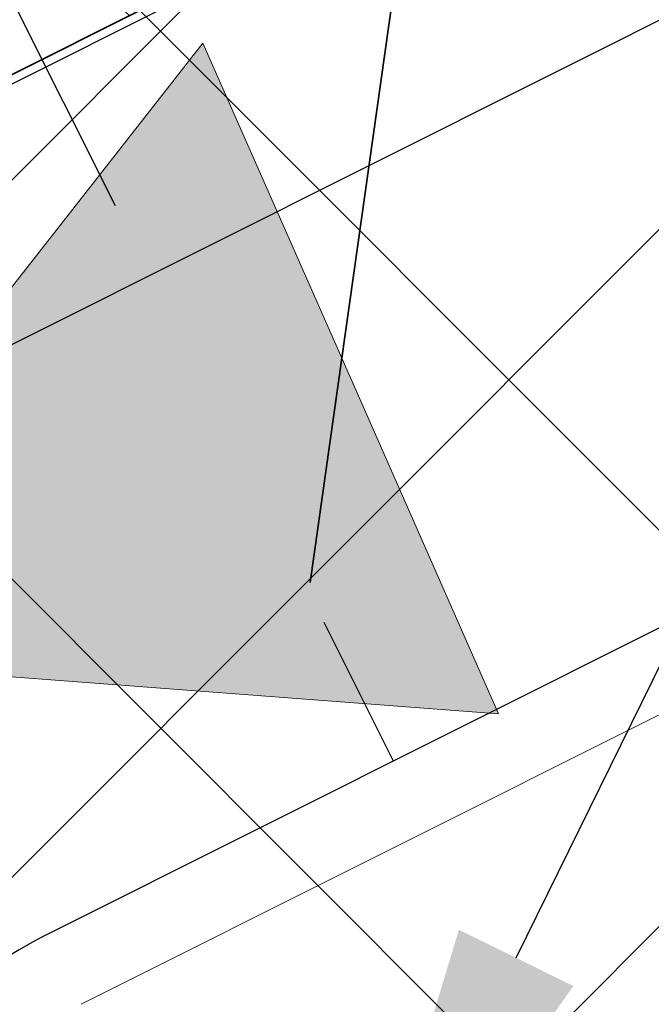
# Model space of a CAD drawing. Header units: metres. Extents: x 7472034 to 8439876, y 5890181 to 5961460.
# Tile 58 of 202: x 8439502.126 to 8439502.533, y 5890383.832 to 5890384.466. Entities that reach past the tile are written whole.
import ezdxf
from ezdxf import colors
from ezdxf.entities.mleader import LeaderData, LeaderLine
from ezdxf.math import Vec2, Vec3

# ---------------------------------------------------------------- set-up
doc = ezdxf.new("R2010")
doc.units = ezdxf.units.M
doc.header["$MEASUREMENT"] = 0
for name, pattern in [('$0$L218_500', [1, 0.5, -0.5]), ('CENTER', [2, 1.25, -0.25, 0.25, -0.25]), ('DASHDOTX2', [2, 1, -0.5, 0, -0.5])]:
    doc.linetypes.add(name, pattern=pattern)
doc.layers.get('0').update_dxf_attribs({"linetype": 'CONTINUOUS', "lineweight": 5})
doc.layers.get('Defpoints').update_dxf_attribs({"linetype": 'CONTINUOUS'})
for name, color, linetype, lineweight in [('### Krawężnik', 6, 'CONTINUOUS', 35), ('### rzędne', 172, 'CONTINUOUS', 35), ('_a_widok', 7, 'CONTINUOUS', 5), ('_IS.KD.opis.1', 138, 'CONTINUOUS', 18), ('_IS.KD.opis.2', 7, 'CONTINUOUS', 18), ('a_opisy', 7, 'CONTINUOUS', 18), ('E_Kanal_sterownicze', 10, 'DASHDOTX2', 35), ('KOLOR-OBIEKT', 21, 'CONTINUOUS', 13), ('ZAG-obrys 018 wymiary', 7, 'CONTINUOUS', 18), ('ZAG-OBRYS013', 7, 'CONTINUOUS', 13), ('ZAG-OPIS_020', 7, 'CONTINUOUS', 25)]:
    doc.layers.add(name, color=color, linetype=linetype, lineweight=lineweight)
for name, color, linetype in [('100_rzut_wym_wew', 7, 'CONTINUOUS'), ('2D - Ogólne', 7, 'CONTINUOUS'), ('_IS.BLOK.KD.doziemne', 7, 'CONTINUOUS')]:
    doc.layers.add(name, color=color, linetype=linetype)
doc.layers.add('_IS_NO', color=11, linetype='CONTINUOUS', lineweight=20, plot=False)
doc.styles.add('ARIAL', font='arial.ttf')
doc.styles.add('DIM', font='simplex.shx', dxfattribs={"width": 0.8})
doc.styles.add('RS', font='Romans.shx', dxfattribs={"width": 0.7})
doc.dimstyles.new('DIM-WEW_500', dxfattribs={"dimscale": 5, "dimtxt": 18, "dimasz": 10, "dimexe": 4, "dimexo": 8, "dimgap": 5, "dimtad": 1, "dimlfac": 0.01, "dimzin": 9, "dimdsep": 46, "dimtxsty": 'DIM', "dimblk": 'ARCHTICK', "dimcen": 5, "dimclrt": 112, "dimadec": 4, "dimazin": 2, "dimtfac": 4, "dimtmove": 0, "dimatfit": 3, "dimldrblk": 'ARCHTICK', "dimfxl": 0, "dimtolj": 1, "dimlwd": 13, "dimarcsym": 0})
pattern_1 = [(45, (967499.202946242, -71042.94610979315), (-0.2245064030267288, 0.2245064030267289), []), (135, (967499.202946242, -71042.94610979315), (-0.2245064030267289, -0.2245064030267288), [])]
pattern_2 = [(45, (967499.2092647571, -71042.97165620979), (-0.2245064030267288, 0.2245064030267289), []), (135, (967499.2092647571, -71042.97165620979), (-0.2245064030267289, -0.2245064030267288), [])]

# ---------------------------------------------------------------- blocks, each defined once
blk = doc.blocks.new('A$C7D7B3C0A')
at = {"layer": '2D - Ogólne', "lineweight": 25}
blk.add_line((10.90005968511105, 2.29999999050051), (10.90005968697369, 7.395968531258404), dxfattribs=at)
blk.add_line((10.90005968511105, 2.29999999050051), (10.90005968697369, 7.395968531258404), dxfattribs=at)
blk.add_line((10.90005968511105, 2.29999999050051), (10.90005968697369, 7.395968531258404), dxfattribs=at)
blk.add_line((10.90005968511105, 2.29999999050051), (10.90005968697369, 7.395968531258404), dxfattribs=at)
blk.add_line((10.90005968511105, 2.29999999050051), (10.90005968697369, 7.395968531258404), dxfattribs=at)
blk.add_line((10.90005968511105, 2.29999999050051), (10.90005968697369, 7.395968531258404), dxfattribs=at)
blk.add_line((10.90005968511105, 2.29999999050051), (10.90005968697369, 7.395968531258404), dxfattribs=at)
blk.add_line((10.90005968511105, 2.29999999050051), (10.90005968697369, 7.395968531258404), dxfattribs=at)
blk.add_line((10.90005968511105, 2.29999999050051), (10.90005968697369, 7.395968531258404), dxfattribs=at)
blk.add_line((10.90005968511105, 2.29999999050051), (10.90005968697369, 7.395968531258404), dxfattribs=at)
blk.add_line((10.90005968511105, 2.29999999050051), (10.90005968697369, 7.395968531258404), dxfattribs=at)
at = {"layer": '2D - Ogólne', "linetype": 'Continuous'}
blk.add_line((11.40005968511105, 4.750023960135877), (11.40005968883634, 5.450023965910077), dxfattribs=at)
blk.add_line((11.40005968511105, 4.750023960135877), (11.40005968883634, 5.450023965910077), dxfattribs=at)
blk.add_line((11.40005968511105, 4.750023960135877), (11.40005968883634, 5.450023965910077), dxfattribs=at)
blk.add_line((11.40005968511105, 4.750023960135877), (11.40005968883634, 5.450023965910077), dxfattribs=at)
blk.add_line((11.40005968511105, 4.750023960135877), (11.40005968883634, 5.450023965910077), dxfattribs=at)
blk.add_line((11.40005968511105, 4.750023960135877), (11.40005968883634, 5.450023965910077), dxfattribs=at)
blk.add_line((11.40005968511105, 4.750023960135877), (11.40005968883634, 5.450023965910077), dxfattribs=at)
blk.add_line((11.40005968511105, 4.750023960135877), (11.40005968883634, 5.450023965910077), dxfattribs=at)
blk.add_line((11.40005968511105, 4.750023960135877), (11.40005968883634, 5.450023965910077), dxfattribs=at)
blk.add_line((11.40005968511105, 4.750023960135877), (11.40005968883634, 5.450023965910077), dxfattribs=at)
blk.add_line((11.40005968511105, 4.750023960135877), (11.40005968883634, 5.450023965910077), dxfattribs=at)
at = {"layer": '2D - Ogólne', "linetype": 'Continuous', "lineweight": 0}
blk.add_line((11.45005968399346, 4.750023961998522), (11.45005968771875, 5.400023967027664), dxfattribs=at)
blk.add_line((11.45005968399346, 4.750023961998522), (11.45005968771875, 5.400023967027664), dxfattribs=at)
blk.add_line((11.45005968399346, 4.750023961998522), (11.45005968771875, 5.400023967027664), dxfattribs=at)
blk.add_line((11.45005968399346, 4.750023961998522), (11.45005968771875, 5.400023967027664), dxfattribs=at)
blk.add_line((11.45005968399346, 4.750023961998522), (11.45005968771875, 5.400023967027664), dxfattribs=at)
blk.add_line((11.45005968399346, 4.750023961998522), (11.45005968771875, 5.400023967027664), dxfattribs=at)
blk.add_line((11.45005968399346, 4.750023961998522), (11.45005968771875, 5.400023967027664), dxfattribs=at)
blk.add_line((11.45005968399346, 4.750023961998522), (11.45005968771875, 5.400023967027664), dxfattribs=at)
blk.add_line((11.45005968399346, 4.750023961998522), (11.45005968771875, 5.400023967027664), dxfattribs=at)
blk.add_line((11.45005968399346, 4.750023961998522), (11.45005968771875, 5.400023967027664), dxfattribs=at)
blk.add_line((11.45005968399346, 4.750023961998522), (11.45005968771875, 5.400023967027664), dxfattribs=at)
at = {"layer": '2D - Ogólne', "linetype": 'DASHDOTX2', "ltscale": 0.6}
blk.add_line((3.725290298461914e-09, 4.999999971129), (15.3000000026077, 4.999999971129), dxfattribs=at)
at = {"layer": '2D - Ogólne', "flags": 128}
blk.add_lwpolyline([(12.35000000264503, 7.399999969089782), (12.35000000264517, 2.300115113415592, -1), (11.05000000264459, 2.300115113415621), (11.05000000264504, 7.399999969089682, -1)], format="xyb", close=True, dxfattribs=at)
at = {"layer": '2D - Ogólne', "linetype": 'Continuous'}
blk.add_arc((11.70005968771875, 4.750023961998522), 0.2999999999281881, 180.0000000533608, 5.336085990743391e-08, dxfattribs=at)
blk.add_arc((11.70005968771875, 4.750023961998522), 0.2999999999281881, 180.0000000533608, 5.336085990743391e-08, dxfattribs=at)
blk.add_arc((11.70005968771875, 4.750023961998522), 0.2999999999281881, 180.0000000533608, 5.336085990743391e-08, dxfattribs=at)
blk.add_arc((11.70005968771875, 4.750023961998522), 0.2999999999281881, 180.0000000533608, 5.336085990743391e-08, dxfattribs=at)
blk.add_arc((11.70005968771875, 4.750023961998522), 0.2999999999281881, 180.0000000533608, 5.336085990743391e-08, dxfattribs=at)
blk.add_arc((11.70005968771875, 4.750023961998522), 0.2999999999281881, 180.0000000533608, 5.336085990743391e-08, dxfattribs=at)
blk.add_arc((11.70005968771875, 4.750023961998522), 0.2999999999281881, 180.0000000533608, 5.336085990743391e-08, dxfattribs=at)
blk.add_arc((11.70005968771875, 4.750023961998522), 0.2999999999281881, 180.0000000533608, 5.336085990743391e-08, dxfattribs=at)
blk.add_arc((11.70005968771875, 4.750023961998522), 0.2999999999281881, 180.0000000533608, 5.336085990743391e-08, dxfattribs=at)
blk.add_arc((11.70005968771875, 4.750023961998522), 0.2999999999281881, 180.0000000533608, 5.336085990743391e-08, dxfattribs=at)
blk.add_arc((11.70005968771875, 4.750023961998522), 0.2999999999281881, 180.0000000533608, 5.336085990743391e-08, dxfattribs=at)
blk = doc.blocks.new('_Oblique')
at = {"color": 0, "linetype": 'ByBlock', "lineweight": -2}
blk.add_line((-0.5, -0.5), (0.5, 0.5), dxfattribs=at)
blk = doc.blocks.new('*D80')
at = {"layer": 'Defpoints', "color": 0, "linetype": 'Continuous', "lineweight": 60}
for p in [(8439499.288762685, 5890395.196211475), (8439510.439764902, 5890383.669162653), (8439506.139698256, 5890381.515762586)]:
    blk.add_point(p, dxfattribs=at)
at = {"layer": 'ZAG-obrys 018 wymiary', "color": 0, "linetype": 'Continuous', "lineweight": -2}
for p, q in [((8439500.004080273, 5890395.554430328), (8439503.946488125, 5890397.528720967)), ((8439506.855015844, 5890381.87398144), (8439510.797423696, 5890383.84827208))]:
    blk.add_line(p, q, dxfattribs=at)
at = {"layer": 'ZAG-obrys 018 wymiary', "color": 0, "linetype": 'Continuous', "lineweight": 13}
blk.add_line((8439503.588829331, 5890397.349611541), (8439510.439764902, 5890383.669162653), dxfattribs=at)
at = {"layer": 'ZAG-obrys 018 wymiary', "color": 0, "linetype": 'Continuous', "lineweight": 13, "xscale": 0.3, "yscale": 0.3, "zscale": 0.3}
for p, rotation in [((8439503.588829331, 5890397.349611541), 116.6009277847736), ((8439510.439764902, 5890383.669162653), 296.6009277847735)]:
    blk.add_blockref('_Oblique', p, dxfattribs=dict(at, rotation=rotation))
at = {"layer": 'ZAG-obrys 018 wymiary', "color": 112, "linetype": 'Continuous', "lineweight": 25, "insert": (8439508.246278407, 5890389.389239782), "char_height": 0.8, "attachment_point": 5, "rotation": 296.6009277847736, "style": 'RS'}
blk.add_mtext('\\A1;15.3', dxfattribs=at)
blk = doc.blocks.new('_ArchTick')
at = {"layer": '100_rzut_wym_wew', "color": 0, "linetype": 'Continuous', "const_width": 0.15}
blk.add_lwpolyline([(-0.5, -0.5), (0.5, 0.5)], dxfattribs=at)
blk = doc.blocks.new('*D102')
at = {"layer": 'Defpoints', "color": 0, "linetype": 'Continuous', "lineweight": 60}
for p in [(8439508.583486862, 5890382.740478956), (8439499.059733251, 5890379.425490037), (8439499.642017, 5890378.262743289)]:
    blk.add_point(p, dxfattribs=at)
at = {"layer": 'ZAG-obrys 018 wymiary', "color": 0, "linetype": 'Continuous', "lineweight": -2}
for p, q in [((8439508.225268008, 5890383.455796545), (8439507.822093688, 5890384.260884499)), ((8439499.283798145, 5890378.978060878), (8439498.880623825, 5890379.783148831))]:
    blk.add_line(p, q, dxfattribs=at)
at = {"layer": 'ZAG-obrys 018 wymiary', "color": 0, "linetype": 'Continuous', "lineweight": 13}
blk.add_line((8439508.001203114, 5890383.903225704), (8439499.059733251, 5890379.425490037), dxfattribs=at)
at = {"layer": 'ZAG-obrys 018 wymiary', "color": 0, "linetype": 'Continuous', "lineweight": 13, "xscale": 0.3, "yscale": 0.3, "zscale": 0.3}
for p, rotation in [((8439508.001203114, 5890383.903225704), 26.60092778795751), ((8439499.059733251, 5890379.425490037), 206.6009277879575)]:
    blk.add_blockref('_Oblique', p, dxfattribs=dict(at, rotation=rotation))
at = {"layer": 'ZAG-obrys 018 wymiary', "color": 112, "linetype": 'Continuous', "lineweight": 25, "insert": (8439503.2841115, 5890382.212017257), "char_height": 0.8, "attachment_point": 5, "rotation": 26.600927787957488, "style": 'RS'}
blk.add_mtext('\\A1;10', dxfattribs=at)
blk = doc.blocks.new('*D59')
at = {"layer": 'Defpoints', "color": 0, "linetype": 'Continuous', "lineweight": 60}
for p in [(8439508.173960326, 5890385.686672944), (8439501.841134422, 5890384.283939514), (8439502.562436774, 5890382.854691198)]:
    blk.add_point(p, dxfattribs=at)
at = {"layer": 'ZAG-obrys 018 wymiary', "color": 0, "linetype": 'Continuous', "lineweight": -2}
for p, q in [((8439502.988895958, 5890384.863183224), (8439507.809758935, 5890387.296140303)), ((8439503.710198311, 5890383.433934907), (8439508.531061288, 5890385.866891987))]:
    blk.add_line(p, q, dxfattribs=at)
at = {"layer": 'ZAG-obrys 018 wymiary', "color": 0, "linetype": 'Continuous', "lineweight": 13}
blk.add_line((8439507.452657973, 5890387.11592126), (8439508.173960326, 5890385.686672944), dxfattribs=at)
at = {"layer": 'ZAG-obrys 018 wymiary', "color": 0, "linetype": 'Continuous', "lineweight": 13, "xscale": 0.3, "yscale": 0.3, "zscale": 0.3}
for p, rotation in [((8439507.452657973, 5890387.11592126), 116.7788232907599), ((8439508.173960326, 5890385.686672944), 296.7788232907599)]:
    blk.add_blockref('_Oblique', p, dxfattribs=dict(at, rotation=rotation))
at = {"layer": 'ZAG-obrys 018 wymiary', "color": 112, "linetype": 'Continuous', "lineweight": 25, "insert": (8439508.348960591, 5890386.671625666), "char_height": 0.8, "attachment_point": 5, "rotation": 296.7788232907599, "style": 'RS'}
blk.add_mtext('\\A1;1.6', dxfattribs=at)
blk = doc.blocks.new('Elektryk_v3')
at = {"layer": 'E_Kanal_sterownicze'}
blk.add_lwpolyline([(7.317663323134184, -60.84954797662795), (-7.127443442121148, -69.21159851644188), (-7.302781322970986, -70.45487211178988)], dxfattribs=at)
blk = doc.blocks.new('*D141')
at = {"layer": 'Defpoints', "color": 0, "linetype": 'Continuous', "lineweight": 60}
for p in [(8439503.457722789, 5890383.919245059), (8439502.276739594, 5890364.324813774), (8439502.570577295, 5890364.311519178)]:
    blk.add_point(p, dxfattribs=at)
at = {"layer": 'ZAG-obrys 018 wymiary', "color": 0, "linetype": 'Continuous', "lineweight": -2}
for p, q in [((8439503.163885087, 5890383.932539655), (8439502.764293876, 5890383.950619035)), ((8439502.276739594, 5890364.324813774), (8439501.877148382, 5890364.342893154))]:
    blk.add_line(p, q, dxfattribs=at)
at = {"layer": 'ZAG-obrys 018 wymiary', "color": 0, "linetype": 'Continuous', "lineweight": 13}
blk.add_line((8439503.163885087, 5890383.932539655), (8439502.276739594, 5890364.324813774), dxfattribs=at)
at = {"layer": 'ZAG-obrys 018 wymiary', "color": 0, "linetype": 'Continuous', "lineweight": 13, "xscale": 0.3, "yscale": 0.3, "zscale": 0.3}
for p, rotation in [((8439503.163885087, 5890383.932539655), 87.40943691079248), ((8439502.276739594, 5890364.324813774), 267.4094369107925)]:
    blk.add_blockref('_Oblique', p, dxfattribs=dict(at, rotation=rotation))
at = {"layer": 'ZAG-obrys 018 wymiary', "color": 112, "linetype": 'Continuous', "lineweight": 25, "insert": (8439502.20879858, 5890376.097969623), "char_height": 0.8, "attachment_point": 5, "rotation": 87.40943691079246, "style": 'RS'}
blk.add_mtext('\\A1;19.63', dxfattribs=at)
blk = doc.blocks.new('A$C1D2679FE')
at = {"layer": 'KOLOR-OBIEKT', "lineweight": 9, "ltscale": 200}
h = blk.add_hatch(dxfattribs=at)
h.set_pattern_fill('ANSI37', color=253, scale=0.1, angle=16)
h.set_pattern_definition([(61, (-7471780.020262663, -5961378.212846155), (-0.2776917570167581, 0.153927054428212), []), (151, (-7471780.020262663, -5961378.212846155), (-0.153927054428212, -0.2776917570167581), [])])
edge = h.paths.add_edge_path()
edge.add_line((196.975401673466, 33.54016214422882), (192.3495923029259, 34.13512154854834))
edge.add_line((192.3495923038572, 34.13512154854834), (187.7176397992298, 34.7308710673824))
edge.add_line((187.7176398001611, 34.7308710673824), (178.5077782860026, 36.15998750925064))
edge.add_line((178.5077782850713, 36.15998750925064), (176.6601969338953, 36.5026140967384))
edge.add_arc((181.3685569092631, 38.18527459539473), 5.000000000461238, 199.6657310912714, 261.1796204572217)
edge.add_line((180.6018702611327, 33.24440507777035), (187.358021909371, 32.19603671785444))
edge.add_line((187.3580219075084, 32.19603671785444), (192.0230219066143, 31.59603671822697))
edge.add_line((192.0230219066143, 31.59603671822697), (196.6880219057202, 30.9960367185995))
edge.add_line((196.6880219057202, 30.9960367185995), (201.9780219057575, 30.48103671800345))
edge.add_line((201.9780219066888, 30.48103671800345), (207.2680219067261, 29.96603671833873))
edge.add_line((207.2680219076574, 29.96603671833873), (216.468021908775, 29.35603671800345))
edge.add_line((216.4680219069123, 29.35603671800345), (221.8830219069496, 29.11103671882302))
edge.add_line((221.8830219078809, 29.11103671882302), (227.2980219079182, 28.86603671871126))
edge.add_line((227.2980219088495, 28.86603671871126), (233.718021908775, 28.60103671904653))
edge.add_line((233.7180219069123, 28.60103671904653), (240.1380219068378, 28.33603671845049))
edge.add_line((240.1380219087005, 28.33603671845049), (245.3280219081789, 28.076036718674))
edge.add_line((245.3280219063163, 28.076036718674), (246.1380219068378, 28.00603671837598))
edge.add_line((246.1380219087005, 28.00603671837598), (248.4280219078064, 27.98603671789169))
edge.add_line((248.4280219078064, 27.98603671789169), (251.4080219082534, 28.33603671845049))
edge.add_line((251.4080219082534, 28.33603671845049), (255.3380219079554, 29.13603671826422))
edge.add_line((255.3380219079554, 29.13603671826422), (258.1480219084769, 30.35603671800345))
edge.add_line((258.1480219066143, 30.35603671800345), (260.6280219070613, 32.076036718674))
edge.add_line((260.6280219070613, 32.076036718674), (262.7080219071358, 34.29603671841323))
edge.add_line((262.7080219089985, 34.29603671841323), (264.3880219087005, 36.826036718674))
edge.add_line((264.3880219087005, 36.826036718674), (265.608021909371, 39.59603671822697))
edge.add_line((265.6080219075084, 39.59603671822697), (266.4080219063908, 42.53603671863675))
edge.add_line((266.4080219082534, 42.53603671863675), (266.6380219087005, 45.60603671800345))
edge.add_line((266.6380219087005, 45.60603671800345), (266.3380219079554, 48.59603671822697))
edge.add_line((266.3380219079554, 48.59603671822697), (265.628021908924, 51.53603671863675))
edge.add_line((265.6280219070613, 51.53603671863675), (264.5280219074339, 54.28603671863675))
edge.add_line((264.5280219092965, 54.28603671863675), (263.3880219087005, 57.11603671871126))
edge.add_line((263.3880219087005, 57.11603671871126), (262.5430219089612, 59.47103671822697))
edge.add_line((262.5430219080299, 59.47103671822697), (261.6980219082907, 61.826036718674))
edge.add_line((261.6980219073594, 61.826036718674), (260.5980219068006, 65.15103671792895))
edge.add_line((260.5980219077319, 65.15103671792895), (259.4980219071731, 68.47603671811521))
edge.add_line((259.4980219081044, 68.47603671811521), (257.3916487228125, 67.77919145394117))
edge.add_line((257.3916487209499, 67.77919145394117), (258.1675714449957, 64.34697791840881))
edge.add_line((258.167571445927, 64.34697791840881), (259.2776264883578, 60.99158426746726))
edge.add_line((259.2776264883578, 60.99158426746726), (260.1334384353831, 58.60645156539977))
edge.add_line((260.1334384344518, 58.60645156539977), (260.9950570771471, 56.20513570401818))
edge.add_line((260.9950570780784, 56.20513570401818), (262.1522789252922, 53.33238322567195))
edge.add_line((262.1522789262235, 53.33238322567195), (263.1827648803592, 50.75616833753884))
edge.add_line((263.1827648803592, 50.75616833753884), (263.8083402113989, 48.16575780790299))
edge.add_line((263.8083402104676, 48.16575780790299), (264.0684198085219, 45.57363114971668))
edge.add_line((264.0684198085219, 45.57363114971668), (263.8734869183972, 42.97170083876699))
edge.add_line((263.8734869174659, 42.97170083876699), (263.1880731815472, 40.45280535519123))
edge.add_line((263.1880731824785, 40.45280535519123), (262.1337886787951, 38.05906103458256))
edge.add_line((262.1337886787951, 38.05906103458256), (260.6936748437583, 35.89031817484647))
edge.add_line((260.6936748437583, 35.89031817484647), (258.9457271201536, 34.02472012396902))
edge.add_line((258.9457271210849, 34.02472012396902), (256.8967191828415, 32.60363397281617))
edge.add_line((256.8967191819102, 32.60363397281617), (254.5645412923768, 31.59108698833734))
edge.add_line((254.5645412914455, 31.59108698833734), (251.0026761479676, 30.86602538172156))
edge.add_line((251.0026761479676, 30.86602538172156), (248.2893446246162, 30.54734550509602))
edge.add_line((248.2893446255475, 30.54734550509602), (246.2595893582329, 30.56507262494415))
edge.add_line((246.2595893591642, 30.56507262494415), (245.5023283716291, 30.63051493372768))
edge.add_line((245.5023283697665, 30.63051493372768), (240.2548571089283, 30.89339403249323))
edge.add_line((240.2548571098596, 30.89339403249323), (233.8236017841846, 31.1588586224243))
edge.add_line((233.8236017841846, 31.1588586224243), (227.4086662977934, 31.42364957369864))
edge.add_line((227.4086662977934, 31.42364957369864), (221.9987299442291, 31.66842047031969))
edge.add_line((221.9987299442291, 31.66842047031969), (217.4544723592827, 31.90290945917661))
edge.add_line((217.4544723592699, 31.90290945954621), (217.0910134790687, 31.92589690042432))
edge.add_line((217.0910134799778, 31.92589689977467), (214.8768218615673, 32.06593639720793))
edge.add_line((214.876821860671, 32.06593639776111), (207.0033997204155, 32.56390146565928))
edge.add_line((207.0033997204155, 32.56390146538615), (202.2260741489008, 33.02899081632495))
edge.add_line((202.2260741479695, 33.02899081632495), (196.975401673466, 33.54016214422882))
blk = doc.blocks.new('23123')
at = {"layer": 'a_opisy', "linetype": '$0$L218_500'}
blk.add_hatch(color=250, dxfattribs=at).paths.add_polyline_path([(8443019.232991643, 5888878.045012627), (8443018.761079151, 5888878.045012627), (8443018.28916666, 5888878.045012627), (8443018.761079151, 5888877.16129482)])
at = {"layer": 'a_opisy', "color": 250, "linetype": 'CENTER'}
for points in [[(8443018.28916666, 5888878.045012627), (8443018.761079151, 5888878.045012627)], [(8443019.232991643, 5888878.045012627), (8443018.761079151, 5888877.16129482), (8443018.28916666, 5888878.045012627)], [(8443018.28916666, 5888878.045012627), (8443018.761079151, 5888877.16129482), (8443019.232991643, 5888878.045012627)], [(8443019.232991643, 5888878.045012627), (8443018.761079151, 5888878.045012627)]]:
    blk.add_lwpolyline(points, dxfattribs=at)
blk = doc.blocks.new('A$C2C426404')
at = {"layer": '_IS_NO', "ltscale": 0.1}
for points, knots in [([(81.48853297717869, 15.975331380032), (78.87586907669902, 16.84686399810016), (76.26450027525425, 17.78992713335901), (72.03847445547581, 21.67736706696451), (65.0990158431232, 30.09408769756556), (58.79946133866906, 33.34467344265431), (58.26247850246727, 34.11525447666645)], [0, 0, 0, 0, 1.278992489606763, 7.78914044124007, 15.74750070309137, 27.64022902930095, 27.64022902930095, 27.64022902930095, 27.64022902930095]), ([(55.69703794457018, 26.44192530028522, 8.07171421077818e-08), (60.47702913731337, 24.37489471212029, 4.118097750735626e-07), (65.41527824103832, 21.38608461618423, 8.932878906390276e-07), (68.42167646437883, 18.98607052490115, -1.681326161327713e-07), (71.60992970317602, 12.73766223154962), (75.29265419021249, 11.98629271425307, 1.662301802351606e-08), (79.75433884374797, 11.20084950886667)], [13.0881689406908, 13.0881689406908, 13.0881689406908, 13.0881689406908, 21.71831455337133, 28.5577747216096, 34.1003045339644, 40.71973107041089, 40.71973107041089, 40.71973107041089, 40.71973107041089]), ([(27.67626924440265, 23.09287754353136, 1.829566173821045e-06), (31.68315875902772, 23.09132452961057, 2.263426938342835e-06), (38.09081487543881, 23.52010669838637, 2.956097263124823e-06), (46.0190905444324, 20.44823641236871), (52.02710655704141, 18.01596992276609, 1.18983141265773e-07), (57.48081744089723, 14.61059598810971, 3.880691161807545e-08), (63.15046560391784, 12.16836789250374), (64.01579423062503, 9.527138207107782), (68.70553139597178, 8.717305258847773), (72.93792583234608, 7.781059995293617)], [0, 0, 0, 0, 11.95042031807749, 19.07916594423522, 25.47980302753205, 30.85202744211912, 32.94528240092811, 39.66304915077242, 46.67346183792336, 46.67346183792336, 46.67346183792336, 46.67346183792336])]:
    blk.add_open_spline(points, degree=3, knots=knots, dxfattribs=at)
at = {"layer": '_IS_NO'}
for points, knots in [([(50.6228041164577, 30.56321178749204, 1.829566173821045e-06), (53.11749188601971, 30.21319374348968), (56.38514522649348, 30.67444155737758), (60.99540497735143, 30.04553546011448), (68.19327101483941, 22.54355850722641, -2.469325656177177e-08), (70.8769634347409, 19.46133922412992, 5.150448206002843e-09), (74.71212187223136, 14.31917844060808, -1.219795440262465e-09), (78.88802252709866, 13.86142715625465), (82.75564656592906, 12.70757211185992)], [0, 0, 0, 0, 7.578698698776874, 9.67195365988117, 16.27655537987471, 24.33370670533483, 30.35915105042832, 36.79354326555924, 36.79354326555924, 36.79354326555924, 36.79354326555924]), ([(22.24795573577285, 20.37028996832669, 1.829566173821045e-06), (26.42848519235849, 20.36833205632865, 2.595275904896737e-06), (34.77398029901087, 19.71811303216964, 3.653563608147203e-06), (38.92662956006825, 20.04217899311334, -5.197057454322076e-07), (43.77274004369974, 17.83557516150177, 1.833094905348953e-07), (51.08127841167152, 15.06439746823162, -1.538063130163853e-07), (58.09044384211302, 9.696452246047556, 2.324577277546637e-08), (65.34780037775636, 7.091900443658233, 5.796258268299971e-09), (69.6463277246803, 6.131249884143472)], [0, 0, 0, 0, 12.09868180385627, 16.72159260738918, 20.95800891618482, 26.67839108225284, 41.1845399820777, 48.39980958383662, 48.39980958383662, 48.39980958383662, 48.39980958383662]), ([(61.00408007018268, 18.25321295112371, -1.4627991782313e-07), (63.26592587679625, 17.29233643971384, -1.146969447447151e-07), (66.21503704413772, 16.0340788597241, -3.511225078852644e-09), (68.00314718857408, 11.12305079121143, -2.577520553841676e-08), (71.87222415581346, 10.22267535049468, -9.073252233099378e-09), (76.34470127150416, 9.479967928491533)], [23.00202883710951, 23.00202883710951, 23.00202883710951, 23.00202883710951, 32.14254341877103, 37.86969472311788, 44.68132462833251, 44.68132462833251, 44.68132462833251, 44.68132462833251])]:
    blk.add_open_spline(points, degree=3, knots=knots, dxfattribs=at)
at = {"layer": '### rzędne', "color": 0, "linetype": '$0$L218_500', "lineweight": 25, "xscale": 0.5, "yscale": 0.5, "zscale": 0.5, "rotation": 293.7967572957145}
blk.add_blockref('23123', (-4397398.23765404, 2674563.536469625), dxfattribs=at)
at = {"layer": '### rzędne', "color": 0, "linetype": 'CENTER', "lineweight": 25, "insert": (63.45898905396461, 20.97185356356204, 3.980339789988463e-07), "char_height": 0.7999999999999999, "attachment_point": 1, "rotation": 296.84117764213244, "style": 'ARIAL'}
blk.add_mtext('134,4', dxfattribs=at)
blk = doc.blocks.new('JPII.KD_aktualizacja rzędnych_20.12.2024')
at = {"layer": '_IS.KD.opis.1', "color": 0}
ml = blk.add_multileader_mtext('Standard', dxfattribs=at)
ml.set_content('\\A1;{\\C132;Rd4}-132,83', style='RS')
ml.set_leader_properties()
ml.build(insert=Vec2(0, 0))
ml.multileader.update_dxf_attribs({"text_left_attachment_type": 2, "text_right_attachment_type": 2, "dogleg_length": 0.2, "arrow_head_size": 0.25})
ctx = ml.context
ctx.base_point, ctx.char_height, ctx.arrow_head_size, ctx.landing_gap_size, ctx.plane_origin, ctx.plane_x_axis, ctx.plane_y_axis = Vec3(8438641.615293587, 5890687.074757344), 0.8, 0.25, 0.3, Vec3(8438583.42782343, 5890661.307258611), Vec3(0.374606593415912, -0.9271838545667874), Vec3(0.9271838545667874, 0.374606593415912)
ctx.left_attachment, ctx.right_attachment, ctx.text_align_type = 2, 2, 1
notes = []
notes.append((ctx, [(1, (1, 1, 0), (8438643.802996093, 5890681.660003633), (-0.374606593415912, 0.9271838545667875), 0.2, [(3, [(8438642.714059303, 5890679.444822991)], 0, [])])]))
ctx.mtext.insert, ctx.mtext.text_direction, ctx.mtext.rotation, ctx.mtext.width, ctx.mtext.alignment, ctx.mtext.flow_direction = Vec3(8438643.113200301, 5890684.638482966), Vec3(0.374606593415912, -0.9271838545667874), 5.096361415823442, 3.033132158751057, 2, 5
at = {"layer": '_IS.KD.opis.2', "color": 0}
ml = blk.add_multileader_mtext('Standard', dxfattribs=at)
ml.set_content('\\A1;\\pxt7;{\\H0.7x;\\C256;\\S132,48/;}', style='RS')
ml.set_leader_properties()
ml.build(insert=Vec2(0, 0))
ml.multileader.update_dxf_attribs({"text_left_attachment_type": 2, "text_right_attachment_type": 2, "dogleg_length": 0.2, "arrow_head_size": 0.25})
ctx = ml.context
ctx.base_point, ctx.char_height, ctx.arrow_head_size, ctx.landing_gap_size, ctx.plane_origin = Vec3(8438644.03403634, 5890679.580975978), 0.75, 0.25, 0.3, Vec3(8438593.197980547, 5890647.838351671)
ctx.left_attachment, ctx.right_attachment, ctx.text_align_type = 2, 2, 1
notes.append((ctx, [(1, (1, 1, 0), (8438646.60153634, 5890679.580975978), (-1, 0), 0.2, [(0, [(8438647.431608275, 5890676.083578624)], 0, [])])]))
ctx.mtext.insert, ctx.mtext.width, ctx.mtext.alignment, ctx.mtext.flow_direction = Vec3(8438645.21778634, 5890679.980975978), 9.34447490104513, 2, 5
for ctx, leaders in notes:
    for number, flags, end, landing, length, lines in leaders:
        leader = LeaderData()
        leader.index, (leader.has_last_leader_line, leader.has_dogleg_vector, leader.attachment_direction) = number, flags
        leader.last_leader_point, leader.dogleg_vector, leader.dogleg_length = Vec3(end), Vec3(landing), length
        for number, points, colour, breaks in lines:
            line = LeaderLine()
            line.index, line.vertices, line.color, line.breaks = number, Vec3.list(points), colors.encode_raw_color(colour), breaks
            leader.lines.append(line)
        ctx.leaders.append(leader)

msp = doc.modelspace()

# ---------------------------------------------------------------- hatches: boundary and pattern name
at = {"layer": 'KOLOR-OBIEKT', "lineweight": 9}
h = msp.add_hatch(dxfattribs=at)
h.set_pattern_fill('ANSI37', color=73, scale=0.1)
h.set_pattern_definition(pattern_2)
edge = h.paths.add_edge_path()
edge.add_arc((8439443.60123986, 5890379.17988472), 6.652831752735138, 296.7043321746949, 335.0331150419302)
edge.add_arc((8439476.194075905, 5890367.917634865), 27.87464989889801, 155.1393615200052, 162.3446315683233, ccw=False)
edge.add_arc((8439457.399943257, 5890376.211109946), 7.345078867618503, 127.98309878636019, 152.2023641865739, ccw=False)
edge.add_arc((8439457.741930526, 5890376.488713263), 7.349948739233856, 107.1989600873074, 131.4182254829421, ccw=False)
edge.add_line((8439455.568618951, 5890383.509999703), (8439473.898437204, 5890392.710084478))
edge.add_arc((8439481.742870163, 5890376.384611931), 18.11232128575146, 99.26977735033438, 115.6644084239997, ccw=False)
edge.add_line((8439478.825278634, 5890394.260401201), (8439481.377171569, 5890394.321440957))
edge.add_arc((8439482.909595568, 5890377.390082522), 17.00056533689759, 88.22393661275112, 95.17163768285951, ccw=False)
edge.add_arc((8439482.561499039, 5890405.235869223), 10.88860248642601, 274.6092070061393, 298.9976789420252)
edge.add_arc((8443006.923870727, 5883371.657126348), 7856.29059094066, 116.59181359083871, 116.61107962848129, ccw=False)
edge.add_arc((8439465.895823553, 5890431.340313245), 42.15757971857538, 305.2087751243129, 306.7865132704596)
edge.add_arc((8439488.80074795, 5890400.283338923), 3.577668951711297, 310.8590814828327, 340.7280968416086)
edge.add_line((8439492.177934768, 5890399.102523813), (8439493.275267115, 5890403.980640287))
edge.add_line((8439493.275267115, 5890403.980640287), (8439502.266345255, 5890408.28072203))
edge.add_line((8439502.266345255, 5890408.28072203), (8439504.844191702, 5890407.694009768))
edge.add_line((8439504.844191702, 5890407.694009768), (8439506.125281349, 5890405.329609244))
edge.add_arc((8439507.019670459, 5890405.776898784), 0.9999999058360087, 206.5699188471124, 283.6833393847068)
edge.add_line((8439507.256226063, 5890404.805280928), (8439511.624560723, 5890406.970734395))
edge.add_line((8439511.624560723, 5890406.970734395), (8439511.39896348, 5890407.420225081))
edge.add_line((8439511.39896348, 5890407.420225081), (8439510.561982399, 5890407.017405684))
edge.add_line((8439510.561982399, 5890407.017405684), (8439509.330427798, 5890409.481424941))
edge.add_line((8439509.330427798, 5890409.481424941), (8439512.635426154, 5890411.138401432))
edge.add_line((8439512.635426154, 5890411.138401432), (8439512.638568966, 5890411.136467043))
edge.add_line((8439512.638568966, 5890411.136467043), (8439515.998443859, 5890412.829496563))
edge.add_line((8439515.998443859, 5890412.829496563), (8439517.239018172, 5890410.325621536))
edge.add_line((8439517.239018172, 5890410.325621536), (8439513.919446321, 5890408.633274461))
edge.add_line((8439513.919446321, 5890408.633274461), (8439514.091312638, 5890408.235941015))
edge.add_line((8439514.091312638, 5890408.235941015), (8439518.839102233, 5890410.604261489))
edge.add_line((8439518.839102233, 5890410.604261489), (8439518.585943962, 5890412.843737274))
edge.add_line((8439518.585943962, 5890412.843737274), (8439518.274555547, 5890413.628049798))
edge.add_line((8439518.274555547, 5890413.628049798), (8439517.839658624, 5890414.494365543))
edge.add_line((8439517.839658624, 5890414.494365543), (8439524.310164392, 5890417.742607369))
edge.add_line((8439524.310164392, 5890417.742607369), (8439525.122207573, 5890416.124990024))
edge.add_line((8439525.122207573, 5890416.124990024), (8439526.840645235, 5890414.670893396))
edge.add_line((8439526.840645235, 5890414.670893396), (8439527.244697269, 5890414.489695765))
edge.add_arc((8439552.769967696, 5890317.570311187), 100.2242811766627, 102.79246926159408, 104.75471345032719, ccw=False)
edge.add_arc((8439529.321881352, 5890420.105147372), 4.960037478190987, 284.6730648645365, 320.3902958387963)
edge.add_arc((8435016.013859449, 5889290.11735932), 4655.555010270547, 14.00691021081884, 14.04831962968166)
edge.add_line((8439532.327549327, 5890420.207226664), (8439525.877549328, 5890423.127226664))
edge.add_line((8439525.877549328, 5890423.127226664), (8439431.028022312, 5890376.803268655))
edge.add_line((8439431.028022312, 5890376.803268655), (8439435.479127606, 5890375.417226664))
edge.add_line((8439435.479127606, 5890375.417226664), (8439446.590932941, 5890373.236661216))
edge = h.paths.add_edge_path()
edge.add_arc((8439530.228804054, 5890405.916425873), 3.001836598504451, 99.44813666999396, 208.2631515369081)
edge.add_line((8439527.5848402, 5890404.494990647), (8439533.209264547, 5890393.206690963))
edge.add_line((8439533.209264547, 5890393.206690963), (8439519.17443581, 5890386.185049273))
edge.add_line((8439519.17443581, 5890386.185049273), (8439523.57812012, 5890377.411604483))
edge.add_line((8439523.57812012, 5890377.411604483), (8439517.455507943, 5890374.324033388))
edge.add_line((8439517.455507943, 5890374.324033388), (8439517.445860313, 5890374.319191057))
edge.add_line((8439517.445860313, 5890374.319191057), (8439517.33905848, 5890374.265585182))
edge.add_line((8439517.33905848, 5890374.265585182), (8439516.815779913, 5890375.308140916))
edge.add_line((8439516.815779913, 5890375.308140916), (8439511.370501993, 5890372.574998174))
edge.add_line((8439511.370501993, 5890372.574998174), (8439511.888417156, 5890371.529804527))
edge.add_line((8439511.888417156, 5890371.529804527), (8439506.425671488, 5890368.787948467))
edge.add_line((8439506.425671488, 5890368.787948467), (8439505.890341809, 5890369.841556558))
edge.add_line((8439505.890341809, 5890369.841556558), (8439505.8884594, 5890369.869391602))
edge.add_line((8439505.8884594, 5890369.869391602), (8439500.283276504, 5890366.97762632))
edge.add_line((8439500.283276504, 5890366.97762632), (8439519.478066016, 5890366.160130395))
edge.add_line((8439519.478066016, 5890366.160130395), (8439542.767549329, 5890378.417226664))
edge.add_line((8439542.767549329, 5890378.417226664), (8439538.675788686, 5890394.802262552))
edge.add_line((8439538.675788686, 5890394.802262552), (8439537.066416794, 5890401.238139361))
edge.add_line((8439537.066416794, 5890401.238139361), (8439535.557306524, 5890407.69906358))
edge.add_arc((8439531.145391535, 5890400.872499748), 8.128158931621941, 57.12596579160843, 99.98506404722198)
edge = h.paths.add_edge_path()
edge.add_line((8439470.194509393, 5890384.137651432), (8439461.355169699, 5890379.697090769))
edge.add_line((8439461.355169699, 5890379.697090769), (8439460.080861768, 5890379.068371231))
edge.add_line((8439460.080861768, 5890379.068371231), (8439457.869254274, 5890377.642639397))
edge.add_arc((8439460.609507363, 5890373.444653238), 5.013190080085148, 123.1346622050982, 204.022759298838)
edge.add_line((8439456.030540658, 5890371.403786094), (8439459.447549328, 5890370.707226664))
edge.add_line((8439459.447549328, 5890370.707226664), (8439480.497107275, 5890367.736747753))
edge.add_line((8439480.497107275, 5890367.736747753), (8439497.963342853, 5890367.082590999))
edge.add_line((8439497.963342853, 5890367.082590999), (8439496.62020549, 5890369.722641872))
edge.add_line((8439496.62020549, 5890369.722641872), (8439494.91788047, 5890373.087302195))
edge.add_arc((8439489.468037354, 5890366.363615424), 8.654984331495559, 50.97371617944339, 58.22889977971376)
edge.add_line((8439494.025120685, 5890373.721722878), (8439490.036071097, 5890376.575637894))
edge.add_line((8439490.036071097, 5890376.575637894), (8439489.954459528, 5890375.592465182))
edge.add_line((8439489.954459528, 5890375.592465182), (8439490.917133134, 5890375.538648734))
edge.add_line((8439490.917133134, 5890375.538648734), (8439490.678913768, 5890371.956837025))
edge.add_line((8439490.678913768, 5890371.956837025), (8439482.55041443, 5890372.440399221))
edge.add_line((8439482.55041443, 5890372.440399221), (8439482.851718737, 5890376.020734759))
edge.add_line((8439482.851718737, 5890376.020734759), (8439487.354100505, 5890375.749064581))
edge.add_line((8439487.354100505, 5890375.749064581), (8439487.521080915, 5890378.34061919))
edge.add_line((8439487.521080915, 5890378.34061919), (8439481.803471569, 5890382.401025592))
edge.add_arc((8439487.942466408, 5890392.088814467), 11.46911116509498, 231.6002274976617, 237.6382272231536, ccw=False)
edge.add_line((8439480.818489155, 5890383.100518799), (8439480.351152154, 5890383.41057529))
edge.add_line((8439480.351152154, 5890383.41057529), (8439479.210044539, 5890382.939428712))
edge.add_line((8439479.210044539, 5890382.939428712), (8439480.412913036, 5890383.399613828))
edge.add_arc((8439474.682487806, 5890375.167564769), 10.03017472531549, 55.15777404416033, 116.5800473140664)
h.paths.add_polyline_path([(8439461.898919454, 5890370.792156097), (8439462.257176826, 5890373.552492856)], flags=16)
h = msp.add_hatch(dxfattribs=at)
h.set_pattern_fill('ANSI37', color=253, scale=0.1)
h.set_pattern_definition(pattern_2)
edge = h.paths.add_edge_path()
edge.add_arc((8439529.163071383, 5890420.279666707), 5.193757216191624, 276.50229096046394, 320.0240354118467, ccw=False)
edge.add_line((8439529.751227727, 5890415.119319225), (8439525.812744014, 5890414.153171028))
edge.add_line((8439525.812744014, 5890414.153171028), (8439519.208160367, 5890410.804184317))
edge.add_line((8439519.208160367, 5890410.804184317), (8439517.988028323, 5890410.126512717))
edge.add_line((8439517.988028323, 5890410.126512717), (8439514.091312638, 5890408.235941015))
edge.add_line((8439514.091312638, 5890408.235941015), (8439511.613697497, 5890406.992378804))
edge.add_line((8439511.613697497, 5890406.992378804), (8439509.258949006, 5890405.810485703))
edge.add_line((8439509.258949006, 5890405.810485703), (8439507.371756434, 5890404.83508177))
edge.add_arc((8439506.940777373, 5890405.737469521), 1.000023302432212, 206.5712342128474, 295.5290722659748, ccw=False)
edge.add_line((8439506.046377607, 5890405.290148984), (8439504.844186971, 5890407.693988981))
edge.add_line((8439504.844186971, 5890407.693988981), (8439502.261629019, 5890408.281795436))
edge.add_line((8439502.261629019, 5890408.281795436), (8439499.350132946, 5890407.011538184))
edge.add_line((8439499.350132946, 5890407.011538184), (8439493.30510976, 5890403.995621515))
edge.add_line((8439493.30510976, 5890403.995621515), (8439492.177918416, 5890399.102451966))
edge.add_arc((8439488.801253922, 5890400.282879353), 3.577047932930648, 293.05521913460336, 340.73119789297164, ccw=False)
edge.add_line((8439490.202090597, 5890396.991537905), (8439487.801423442, 5890395.78932472))
edge.add_arc((8439482.51122255, 5890404.317896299), 10.03607286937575, 278.1216072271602, 301.8109775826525, ccw=False)
edge.add_line((8439483.9290645, 5890394.382480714), (8439478.825278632, 5890394.260401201))
edge.add_arc((8439481.742870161, 5890376.384611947), 18.11232126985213, 99.26977735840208, 115.6644084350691)
edge.add_line((8439473.898437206, 5890392.710084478), (8439455.537130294, 5890383.494194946))
edge.add_arc((8439458.368862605, 5890375.380272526), 8.593860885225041, 109.2388197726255, 150.5606865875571)
edge.add_line((8439450.884668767, 5890379.604167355), (8439456.921008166, 5890377.849276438))
edge.add_line((8439456.921008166, 5890377.849276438), (8439458.055979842, 5890377.519316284))
edge.add_arc((8439462.056345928, 5890374.376166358), 5.087466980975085, 112.4172144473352, 141.842727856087, ccw=False)
edge.add_line((8439460.116249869, 5890379.079181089), (8439470.201913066, 5890384.141371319))
edge.add_arc((8439474.670732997, 5890375.058466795), 10.12272227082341, 52.60385305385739, 116.19734301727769, ccw=False)
edge.add_line((8439480.818489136, 5890383.100518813), (8439494.035062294, 5890373.735722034))
edge.add_arc((8439499.404929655, 5890380.165137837), 8.376924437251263, 230.1312663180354, 239.1071883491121)
edge.add_arc((8439492.046879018, 5890368.073539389), 5.778072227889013, 28.405105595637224, 58.05675779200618, ccw=False)
edge.add_line((8439497.129307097, 5890370.822183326), (8439498.920012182, 5890367.249241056))
edge.add_line((8439498.920012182, 5890367.249241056), (8439502.137476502, 5890368.864147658))
edge.add_line((8439502.137476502, 5890368.864147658), (8439500.881438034, 5890371.366619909))
edge.add_arc((8439501.41146424, 5890371.651481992), 0.6017260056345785, 32.69127385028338, 208.2557647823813, ccw=False)
edge.add_line((8439501.917872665, 5890371.97648152), (8439503.213570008, 5890369.395299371))
edge.add_line((8439503.213570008, 5890369.395299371), (8439521.788261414, 5890378.745992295))
edge.add_line((8439521.788261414, 5890378.745992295), (8439512.863585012, 5890396.520876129))
edge.add_arc((8439515.497668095, 5890397.863594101), 2.956566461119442, 115.92003145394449, 207.0101116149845, ccw=False)
edge.add_line((8439514.20530482, 5890400.522744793), (8439524.043376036, 5890405.489377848))
edge.add_line((8439524.043376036, 5890405.489377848), (8439526.586557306, 5890407.103247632))
edge.add_line((8439526.586557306, 5890407.103247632), (8439529.129738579, 5890408.717117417))
edge.add_arc((8439531.212438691, 5890401.016589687), 7.97720296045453, 58.08019787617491, 105.13424418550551, ccw=False)
edge.add_line((8439535.43023892, 5890407.787551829), (8439533.14312037, 5890416.942853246))
edge = h.paths.add_edge_path(flags=16)
edge.add_line((8439502.061371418, 5890393.458260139), (8439496.04637926, 5890390.43770596))
edge.add_arc((8439496.464019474, 5890389.751908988), 0.8029575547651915, 121.3407965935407, 301.694103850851)
edge.add_line((8439496.8858806, 5890389.068700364), (8439502.900872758, 5890392.089254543))
edge.add_arc((8439502.27990767, 5890392.650368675), 0.83692694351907, 317.898520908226, 465.1363795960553)
edge = h.paths.add_edge_path(flags=16)
edge.add_line((8439505.00109902, 5890384.089630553), (8439500.444638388, 5890381.798632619))
edge.add_arc((8439500.084983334, 5890382.51322949), 0.8000002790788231, 116.620304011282, 296.7160130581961, ccw=False)
edge.add_line((8439499.72652247, 5890383.228426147), (8439504.283989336, 5890385.517420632))
edge.add_arc((8439504.642916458, 5890384.80371257), 0.7988791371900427, -63.361719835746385, 116.69803695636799, ccw=False)
at = {"layer": 'KOLOR-OBIEKT', "lineweight": 9, "ltscale": 200}
h = msp.add_hatch(dxfattribs=at)
h.set_pattern_fill('ANSI37', color=231, scale=0.1)
h.set_pattern_definition(pattern_1)
edge = h.paths.add_edge_path()
edge.add_line((8439512.863585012, 5890396.520876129), (8439521.788261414, 5890378.745992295))
edge.add_line((8439521.788261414, 5890378.745992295), (8439503.213570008, 5890369.395299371))
edge.add_line((8439503.213570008, 5890369.395299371), (8439501.917872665, 5890371.97648152))
edge.add_arc((8439501.411425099, 5890371.65154851), 0.6017230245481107, 32.6839302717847, 208.2631083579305)
edge.add_line((8439500.881438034, 5890371.366619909), (8439502.137476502, 5890368.864147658))
edge.add_line((8439502.137476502, 5890368.864147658), (8439498.920012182, 5890367.249241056))
edge.add_line((8439498.920012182, 5890367.249241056), (8439497.129307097, 5890370.822183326))
edge.add_line((8439497.129307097, 5890370.822183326), (8439495.555644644, 5890372.655868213))
edge.add_line((8439495.555644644, 5890372.655868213), (8439494.901445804, 5890373.120452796))
edge.add_line((8439494.901445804, 5890373.120452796), (8439497.963342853, 5890367.082590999))
edge.add_line((8439497.963342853, 5890367.082590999), (8439500.283276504, 5890366.97762632))
edge.add_line((8439500.283276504, 5890366.97762632), (8439505.893878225, 5890369.872187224))
edge.add_line((8439505.893878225, 5890369.872187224), (8439506.425671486, 5890368.787948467))
edge.add_line((8439506.425671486, 5890368.787948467), (8439511.888417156, 5890371.529804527))
edge.add_line((8439511.888417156, 5890371.529804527), (8439511.370501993, 5890372.574998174))
edge.add_line((8439511.370501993, 5890372.574998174), (8439516.815852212, 5890375.308177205))
edge.add_line((8439516.815852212, 5890375.308177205), (8439517.338986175, 5890374.26554889))
edge.add_line((8439517.338986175, 5890374.26554889), (8439523.580028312, 5890377.407811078))
edge.add_line((8439523.580028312, 5890377.407811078), (8439519.172527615, 5890386.188842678))
edge.add_line((8439519.172527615, 5890386.188842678), (8439530.098737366, 5890391.695090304))
edge.add_line((8439530.098737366, 5890391.695090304), (8439523.347480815, 5890405.140094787))
edge.add_line((8439523.347480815, 5890405.140094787), (8439514.198986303, 5890400.548291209))
edge.add_arc((8439515.544616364, 5890397.867007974), 3.00000000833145, 116.6502652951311, 206.6609883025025)
h.paths.add_polyline_path([(8439514.64326723, 5890399.651613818), (8439522.901414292, 5890403.796535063), (8439528.750976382, 5890392.142141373), (8439520.49282829, 5890387.997219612)], flags=16)
at = {"layer": 'KOLOR-OBIEKT', "lineweight": 9}
h = msp.add_hatch(dxfattribs=at)
h.set_pattern_fill('ANSI37', color=250, scale=0.1)
h.set_pattern_definition(pattern_1)
h.paths.add_polyline_path([(8439501.732551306, 5890396.420965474), (8439492.791081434, 5890391.943192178), (8439499.642017, 5890378.262743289), (8439508.58348686, 5890382.740478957)])

# ---------------------------------------------------------------- linework, layer by layer
at = {"layer": '_a_widok', "lineweight": 35, "flags": 128}
msp.add_lwpolyline([(8439505.002105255, 5890384.087627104), (8439500.444638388, 5890381.798632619, -1), (8439499.726522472, 5890383.228426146), (8439504.283989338, 5890385.517420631, -1)], format="xyb", close=True, dxfattribs=at)

# ---------------------------------------------------------------- block references
at = {"layer": '### Krawężnik', "color": 1, "linetype": 'Continuous', "lineweight": 60, "ltscale": 0.2}
msp.add_blockref('A$C1D2679FE', (8439279.223208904, 5890335.266736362), dxfattribs=at)
at = {"layer": '_a_widok', "color": 0, "linetype": 'Continuous', "lineweight": 60, "ltscale": 0.2}
msp.add_blockref('A$C2C426404', (8439438.733810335, 5890365.88383195), dxfattribs=at)
msp.add_blockref('A$C2C426404', (8439438.733810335, 5890365.88383195), dxfattribs=at)
at = {"layer": '_IS.BLOK.KD.doziemne', "linetype": '$0$L218_500'}
msp.add_blockref('JPII.KD_aktualizacja rzędnych_20.12.2024', (859.6212462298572, -295.8072097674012), dxfattribs=at)
at = {"layer": 'ZAG-OBRYS013', "linetype": 'Continuous', "lineweight": 25, "rotation": 296.6009277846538}
msp.add_blockref('A$C7D7B3C0A', (8439492.791081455, 5890391.94319219), dxfattribs=at)
at = {"layer": 'ZAG-OPIS_020', "lineweight": 25}
msp.add_blockref('Elektryk_v3', (8439509.580092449, 5890454.305613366), dxfattribs=at)

# ---------------------------------------------------------------- dimensions: what is measured, and where the dimension line sits
at = {"layer": 'ZAG-obrys 018 wymiary', "linetype": 'Continuous', "lineweight": 25}
for base, p1, p2, angle, picture, middle in [((8439510.439764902, 5890383.669162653), (8439499.288762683, 5890395.196211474), (8439506.139698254, 5890381.515762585), 296.6009277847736, '*D80', (8439507.709790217, 5890389.120575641)), ((8439499.059733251, 5890379.425490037), (8439508.58348686, 5890382.740478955), (8439499.642017, 5890378.262743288), 206.6009277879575, '*D102', (8439503.55277564, 5890381.675529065)), ((8439502.276739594, 5890364.324813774), (8439503.457722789, 5890383.919245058), (8439502.570577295, 5890364.311519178), 267.40943691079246, '*D141', (8439502.808185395, 5890376.070850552))]:
    dim = msp.add_linear_dim(base=base, p1=p1, p2=p2, angle=angle, dimstyle='DIM-WEW_500', override={"dimscale": 0.1, "dimtxt": 8, "dimasz": 3, "dimgap": 2, "dimlfac": 1, "dimtxsty": 'RS', "dimblk1": 'Oblique', "dimblk2": 'Oblique', "dimsah": 1, "dimfxl": 50, "dimfxlon": 1}, dxfattribs=at)
    dim.commit()
    dim.dimension.update_dxf_attribs({"geometry": picture, "text_midpoint": middle, "dimtype": 161})
dim = msp.add_aligned_dim(p1=(8439501.84113442, 5890384.283939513), p2=(8439502.562436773, 5890382.854691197), distance=6.285643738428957, dimstyle='DIM-WEW_500', override={"dimscale": 0.1, "dimtxt": 8, "dimasz": 3, "dimgap": 2, "dimlfac": 1, "dimtxsty": 'RS', "dimblk1": 'Oblique', "dimblk2": 'Oblique', "dimsah": 1, "dimfxl": 50, "dimfxlon": 1}, dxfattribs=at)
dim.commit()
dim.dimension.update_dxf_attribs({"geometry": '*D59', "text_midpoint": (8439508.348960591, 5890386.671625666)})

doc.saveas('drawing.dxf')
